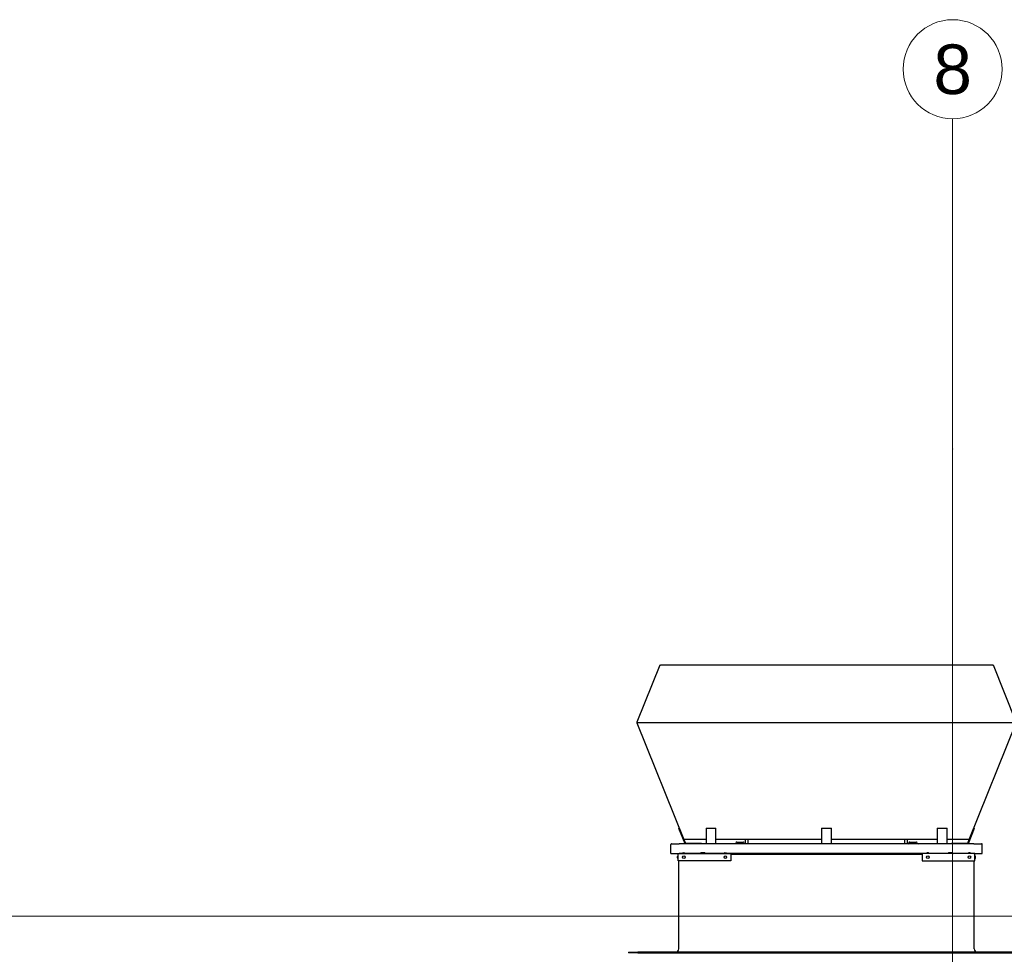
# Model space of a CAD drawing. Header units: millimetres. Extents: x -47038 to 86296, y -75637 to 48966.
# Tile 151 of 174: x 50995 to 53976, y 43251 to 46080. Entities that reach past the tile are written whole.
import ezdxf
from ezdxf.enums import TextEntityAlignment as Align

# ---------------------------------------------------------------- set-up
doc = ezdxf.new("R2010")
doc.units = ezdxf.units.MM
for name, color, linetype, lineweight in [('410-K Osie główne_Nr_pióra__1', 7, 'Continuous', 20), ('FLUID-LWA', 10, 'Continuous', 30), ('XREF', 8, 'Continuous', 9)]:
    doc.layers.add(name, color=color, linetype=linetype, lineweight=lineweight)
doc.layers.add('410-K Osie główne_Nr_pióra__95', color=7, linetype='Continuous', lineweight=20, true_color=0x7c7c7c)
doc.layers.add('420-K Ściany_Nr_pióra__95', color=7, linetype='Continuous', lineweight=20, true_color=0x7c7c7c)
doc.styles.add('STYL_AUTOMATYCZNY_2', font='arial.ttf', dxfattribs={"width": 0.95})

# ---------------------------------------------------------------- blocks, each defined once
blk = doc.blocks.new('A$C67FE79C0')
at = {"layer": '410-K Osie główne_Nr_pióra__95', "color": 8, "linetype": 'Continuous', "lineweight": 5}
for q in [(897.12, 1000), (897.12, -300)]:
    blk.add_line((897.12, 900), q, dxfattribs=at)
blk.add_circle((897.12, 1015), 15, dxfattribs=at)
blk.add_point((897.12, 900), dxfattribs=at)
blk.add_point((897.12, 900), dxfattribs=at)
at = {"layer": '420-K Ściany_Nr_pióra__95', "color": 8, "linetype": 'Continuous', "lineweight": 5}
for p, q in [((896.58, 758.67), (-38, 758.67)), ((1485.86, 758.67), (896.58, 758.67))]:
    blk.add_line(p, q, dxfattribs=at)
at = {"layer": '410-K Osie główne_Nr_pióra__1', "color": 8, "lineweight": 5, "style": 'STYL_AUTOMATYCZNY_2'}
blk.add_text('8', height=15, dxfattribs=at).set_placement((897.12, 1022.5), align=Align.TOP_CENTER)
blk = doc.blocks.new('*U3622')
at = {"layer": 'FLUID-LWA', "linetype": 'Continuous', "extrusion": (0, -1, 6.12323e-17)}
for p, q in [((-451.5, 0, 138), (-451.5, 0, 142)), ((-449.5, 0, 151), (-289.5, 0, 151)), ((-289.5, 0, 129), (-449.5, 0, 129)), ((-449.5, 0, 129), (-449.5, 0, 151)), ((-447.5, 0, -137), (-447.5, 0, 129)), ((-434.5, 0, 153), (-430.5, 0, 153)), ((-369, 0, 153), (-381, 0, 153)), ((-308.5, 0, 153), (-304.5, 0, 153)), ((-289.5, 0, 149), (289.5, 0, 149)), ((-289.5, 0, 151), (-289.5, 0, 129)), ((449.5, 0, 151), (289.5, 0, 151)), ((289.5, 0, 129), (449.5, 0, 129)), ((289.5, 0, 151), (289.5, 0, 129)), ((308.5, 0, 153), (304.5, 0, 153)), ((381, 0, 153), (369, 0, 153)), ((434.5, 0, 153), (430.5, 0, 153)), ((447.5, 0, -137), (447.5, 0, 129)), ((449.5, 0, 129), (449.5, 0, 151)), ((451.5, 0, 138), (451.5, 0, 142)), ((-600, 0, -147), (-572, 0, -147)), ((-600, 0, -147), (-600, 0, -149)), ((-572, 0, -149), (-600, 0, -149)), ((572, 0, -147), (-572, 0, -147)), ((-572, 0, -149), (572, 0, -149)), ((572, 0, -147), (600, 0, -147)), ((600, 0, -149), (572, 0, -149)), ((600, 0, -149), (600, 0, -147))]:
    blk.add_line(p, q, dxfattribs=at)
for centre in [(-432.5, 140), (-306.5, 140), (306.5, 140), (432.5, 140)]:
    blk.add_circle(centre, 4, dxfattribs=at)
for centre, radius, start, end in [((-449.5, 138), 2, 180, 270), ((-449.5, 142), 2, 90, 180), ((-434.5, 151), 2, 90, 180), ((-430.5, 151), 2, 0, 90), ((-383, 152), 1, 270, 0), ((-381, 152), 1, 90, 180), ((-369, 152), 1, 0, 90), ((-367, 152), 1, 180, 270), ((-308.5, 151), 2, 90, 180), ((-304.5, 151), 2, 0, 90), ((304.5, 151), 2, 90, 180), ((308.5, 151), 2, 0, 90), ((367, 152), 1, 270, 0), ((369, 152), 1, 90, 180), ((381, 152), 1, 0, 90), ((383, 152), 1, 180, 270), ((430.5, 151), 2, 90, 180), ((434.5, 151), 2, 0, 90), ((449.5, 142), 2, 0, 90), ((449.5, 138), 2, 270, 0), ((-457.5, -137), 10, 270, 0), ((457.5, -137), 10, 180, 270)]:
    blk.add_arc(centre, radius, start, end, dxfattribs=at)
blk = doc.blocks.new('*U3621')
at = {"layer": 'FLUID-LWA', "linetype": 'Continuous', "extrusion": (0, -1, 6.12323e-17)}
for p, q in [((-574.9, 0, 112), (574.9, 0, 112)), ((-574.7, 0, 111.3), (-432, 0, -242)), ((-505.1, 0, 285), (-574.7, 0, 112.7)), ((-505.1, 0, 285), (-503.3, 0, 285)), ((503.3, 0, 285), (-503.3, 0, 285)), ((432, 0, -242), (574.7, 0, 111.3)), ((503.3, 0, 285), (505.1, 0, 285)), ((574.7, 0, 112.7), (505.1, 0, 285)), ((-471.5, 0, -285), (-471.5, 0, -257.3)), ((-471.5, 0, -285), (-446.5, 0, -285)), ((-469.2, 0, -255), (-446.5, 0, -255)), ((-447.1, 0, -208.6), (-445.7, 0, -208.1)), ((-428.4, 0, -255), (-447.1, 0, -208.6)), ((446.5, 0, -255), (-446.5, 0, -255)), ((446.5, 0, -285), (-446.5, 0, -285)), ((-432, 0, -242), (-427.4, 0, -253.5)), ((-430.1, 0, -242), (-432, 0, -242)), ((-365, 0, -242), (-430.1, 0, -242)), ((-427.4, 0, -253.5), (-378.4, 0, -253.5)), ((-378.4, 0, -253.5), (-378.4, 0, -255)), ((-365, 0, -208.5), (-365, 0, -209.1)), ((-365, 0, -209.1), (-365, 0, -253.7)), ((-365, 0, -255), (-365, 0, -253.7)), ((-364.5, 0, -208.1), (-335.5, 0, -208.1)), ((-15, 0, -242), (-335, 0, -242)), ((-335, 0, -209.1), (-335, 0, -208.5)), ((-335, 0, -253.7), (-335, 0, -209.1)), ((-335, 0, -253.7), (-335, 0, -255)), ((-272, 0, -250), (-252, 0, -250)), ((-245.5, 0, -255), (-245.5, 0, -242)), ((-237.5, 0, -255), (-237.5, 0, -242)), ((-15, 0, -208.1), (-15, 0, -208.6)), ((-15, 0, -208.1), (15, 0, -208.1)), ((-15, 0, -208.6), (-15, 0, -255)), ((15, 0, -208.6), (15, 0, -208.1)), ((15, 0, -255), (15, 0, -208.6)), ((335, 0, -242), (15, 0, -242)), ((237.5, 0, -255), (237.5, 0, -242)), ((245.5, 0, -255), (245.5, 0, -242)), ((252, 0, -250), (272, 0, -250)), ((335, 0, -208.1), (335, 0, -208.6)), ((335, 0, -208.1), (365, 0, -208.1)), ((335, 0, -208.6), (335, 0, -255)), ((365, 0, -208.6), (365, 0, -208.1)), ((365, 0, -255), (365, 0, -208.6)), ((430.1, 0, -242), (365, 0, -242)), ((378.4, 0, -255), (378.4, 0, -253.5)), ((378.4, 0, -253.5), (427.4, 0, -253.5)), ((427.4, 0, -253.5), (432, 0, -242)), ((447.1, 0, -208.6), (428.4, 0, -255)), ((432, 0, -242), (430.1, 0, -242)), ((445.7, 0, -208.1), (447.1, 0, -208.6)), ((446.5, 0, -255), (469.3, 0, -255)), ((446.5, 0, -285), (471.5, 0, -285)), ((471.5, 0, -285), (471.5, 0, -257.3))]:
    blk.add_line(p, q, dxfattribs=at)
for centre, radius, start, end in [((-572.9, 112), 2, 158, 202), ((572.9, 112), 2, 338, 22), ((-469.2, -257.3), 2.25, 90, 180), ((-277, -252.5), 2.5, 270, 0), ((-272, -252.5), 2.5, 90, 180), ((-252, -252.5), 2.5, 0, 90), ((-247, -252.5), 2.5, 180, 270), ((247, -252.5), 2.5, 270, 0), ((252, -252.5), 2.5, 90, 180), ((272, -252.5), 2.5, 0, 90), ((277, -252.5), 2.5, 180, 270), ((469.3, -257.3), 2.25, 0, 90)]:
    blk.add_arc(centre, radius, start, end, dxfattribs=at)
blk.add_ellipse((-364.5, 0, -208.5), major_axis=(-0.5, 0), ratio=0.927184, start_param=4.712389, end_param=6.283185, dxfattribs=at)
at = {"layer": 'FLUID-LWA', "linetype": 'Continuous', "extrusion": (3.50325e-46, -1, 6.12323e-17)}
blk.add_ellipse((-335.5, 0, -208.5), major_axis=(0.5, 0), ratio=0.927184, start_param=0, end_param=1.570796, dxfattribs=at)
blk.add_blockref('*U3622', (0, 0, -436))

msp = doc.modelspace()

# ---------------------------------------------------------------- block references
at = {"layer": 'XREF', "xscale": 10, "yscale": 10, "zscale": 10, "rotation": 360}
msp.add_blockref('A$C67FE79C0', (44848.7, 35780.4), dxfattribs=at)

# ---------------------------------------------------------------- next in the draw order: block references
at = {"layer": 'FLUID-LWA', "linetype": 'Continuous', "extrusion": (6.12323e-17, 1, -1.83697e-16), "rotation": 180}
msp.add_blockref('*U3621', (-53438, 47652.6, 43841.1), dxfattribs=at)

doc.saveas('drawing.dxf')
